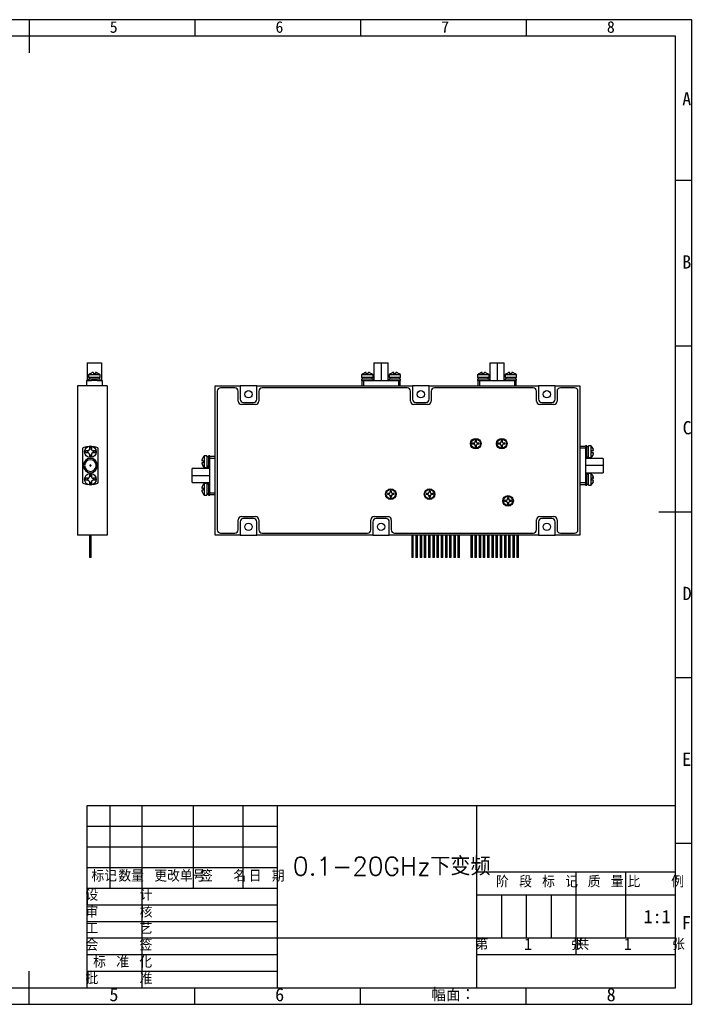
# Model space of a CAD drawing. Header units: millimetres. Extents: x 0 to 420, y 0 to 297.
# Tile 7 of 7: x 217 to 420, y 0 to 297. Entities that reach past the tile are written whole.
import ezdxf

# ---------------------------------------------------------------- set-up
doc = ezdxf.new("R2010")
doc.units = ezdxf.units.MM
doc.linetypes.add('CENTERX2', pattern=[20.32, 12.7, -2.54, 2.54, -2.54])
for name, color, linetype in [('10', 7, 'Continuous'), ('5', 7, 'Continuous'), ('9', 7, 'Continuous'), ('图框文字', 7, 'Continuous')]:
    doc.layers.add(name, color=color, linetype=linetype)
doc.styles.add('SLDTEXTSTYLE0', font='txt', dxfattribs={"bigfont": 'bigfont'})
doc.styles.add('SLDTEXTSTYLE1', font='txt')

msp = doc.modelspace()

# ---------------------------------------------------------------- linework, layer by layer
at = {"color": 7, "linetype": 'Continuous', "lineweight": 25}
for p, q in [((237.573, 193.513), (237.573, 188.213)), ((237.573, 193.513), (241.873, 193.513)), ((241.873, 193.513), (241.873, 188.213)), ((324.058, 193.513), (324.058, 188.213)), ((324.058, 193.513), (326.208, 193.513)), ((326.208, 193.513), (326.208, 188.213)), ((326.208, 193.513), (328.358, 193.513)), ((328.358, 188.213), (328.358, 193.513)), ((359.058, 193.513), (359.058, 188.213)), ((359.058, 193.513), (361.208, 193.513)), ((361.208, 193.513), (361.208, 188.213)), ((361.208, 193.513), (363.358, 193.513)), ((363.358, 188.213), (363.358, 193.513)), ((238.34, 190.15), (238.339, 190.152)), ((238.34, 190.15), (238.923, 190.473)), ((239.423, 190.473), (239.423, 190.15)), ((240.023, 190.473), (240.023, 190.15)), ((240.523, 190.473), (241.107, 190.15)), ((320.674, 190.15), (320.673, 190.152)), ((320.674, 190.15), (321.258, 190.473)), ((321.758, 190.15), (321.758, 190.473)), ((322.358, 190.15), (322.358, 190.473)), ((322.858, 190.473), (323.441, 190.15)), ((328.974, 190.15), (328.973, 190.152)), ((328.974, 190.15), (329.558, 190.473)), ((330.058, 190.15), (330.058, 190.473)), ((330.658, 190.15), (330.658, 190.473)), ((331.158, 190.473), (331.741, 190.15)), ((355.674, 190.15), (355.673, 190.152)), ((355.674, 190.15), (356.258, 190.473)), ((356.758, 190.15), (356.758, 190.473)), ((357.358, 190.15), (357.358, 190.473)), ((357.858, 190.473), (358.441, 190.15)), ((363.974, 190.15), (363.973, 190.152)), ((363.974, 190.15), (364.558, 190.473)), ((365.058, 190.15), (365.058, 190.473)), ((365.658, 190.15), (365.658, 190.473)), ((366.158, 190.473), (366.741, 190.15)), ((237.373, 188.213), (237.373, 186.513)), ((237.373, 188.213), (238.85, 188.213)), ((237.973, 189.913), (237.973, 189.113)), ((241.473, 189.913), (237.973, 189.913)), ((241.473, 189.113), (237.973, 189.113)), ((237.973, 188.563), (237.973, 188.213)), ((241.473, 188.563), (237.973, 188.563)), ((238.223, 189.113), (238.223, 188.563)), ((240.556, 188.213), (238.891, 188.213)), ((240.556, 188.213), (242.073, 188.213)), ((241.223, 188.563), (241.223, 189.113)), ((241.473, 189.113), (241.473, 189.913)), ((241.473, 188.213), (241.473, 188.563)), ((242.073, 188.213), (242.073, 186.513)), ((320.308, 189.913), (320.308, 189.113)), ((323.808, 189.913), (320.308, 189.913)), ((323.808, 189.113), (320.308, 189.113)), ((320.308, 188.563), (320.308, 188.213)), ((323.808, 188.563), (320.308, 188.563)), ((320.518, 188.213), (320.308, 188.213)), ((320.458, 188.213), (320.458, 186.513)), ((320.518, 188.213), (320.96, 188.213)), ((320.558, 189.113), (320.558, 188.563)), ((320.96, 188.213), (320.96, 186.513)), ((320.96, 188.213), (331.455, 188.213)), ((323.558, 188.563), (323.558, 189.113)), ((323.808, 189.113), (323.808, 189.913)), ((323.808, 188.213), (323.808, 188.563)), ((328.608, 189.913), (328.608, 189.113)), ((332.108, 189.913), (328.608, 189.913)), ((332.108, 189.113), (328.608, 189.113)), ((328.608, 188.563), (328.608, 188.213)), ((332.108, 188.563), (328.608, 188.563)), ((328.858, 189.113), (328.858, 188.563)), ((331.455, 188.213), (331.455, 186.513)), ((331.455, 188.213), (331.897, 188.213)), ((331.858, 188.563), (331.858, 189.113)), ((332.108, 188.213), (331.897, 188.213)), ((331.958, 186.513), (331.958, 188.213)), ((332.108, 189.113), (332.108, 189.913)), ((332.108, 188.213), (332.108, 188.563)), ((355.308, 189.913), (355.308, 189.113)), ((358.808, 189.913), (355.308, 189.913)), ((358.808, 189.113), (355.308, 189.113)), ((355.308, 188.563), (355.308, 188.213)), ((358.808, 188.563), (355.308, 188.563)), ((355.518, 188.213), (355.308, 188.213)), ((355.458, 188.213), (355.458, 186.513)), ((355.518, 188.213), (355.96, 188.213)), ((355.558, 189.113), (355.558, 188.563)), ((355.96, 188.213), (355.96, 186.513)), ((355.96, 188.213), (366.455, 188.213)), ((358.558, 188.563), (358.558, 189.113)), ((358.808, 189.113), (358.808, 189.913)), ((358.808, 188.213), (358.808, 188.563)), ((363.608, 189.913), (363.608, 189.113)), ((367.108, 189.913), (363.608, 189.913)), ((367.108, 189.113), (363.608, 189.113)), ((363.608, 188.563), (363.608, 188.213)), ((367.108, 188.563), (363.608, 188.563)), ((363.858, 189.113), (363.858, 188.563)), ((366.455, 188.213), (366.455, 186.513)), ((366.455, 188.213), (366.897, 188.213)), ((366.858, 188.563), (366.858, 189.113)), ((367.108, 188.213), (366.897, 188.213)), ((366.958, 186.513), (366.958, 188.213)), ((367.108, 189.113), (367.108, 189.913)), ((367.108, 188.213), (367.108, 188.563)), ((234.623, 186.513), (234.623, 141.513)), ((243.623, 186.513), (234.623, 186.513)), ((243.623, 186.513), (243.623, 141.513)), ((276.208, 186.513), (283.708, 186.513)), ((276.208, 141.513), (276.208, 186.513)), ((276.808, 184.913), (276.808, 143.113)), ((276.808, 184.913), (276.808, 143.113)), ((282.108, 185.913), (277.808, 185.913)), ((282.108, 185.913), (277.808, 185.913)), ((283.108, 181.913), (283.108, 184.913)), ((283.108, 181.913), (283.108, 184.913)), ((283.708, 186.513), (283.708, 182.513)), ((288.708, 186.513), (283.708, 186.513)), ((288.708, 182.513), (288.708, 186.513)), ((288.708, 186.513), (335.708, 186.513)), ((289.308, 184.913), (289.308, 181.913)), ((289.308, 184.913), (289.308, 181.913)), ((334.108, 185.913), (290.308, 185.913)), ((334.108, 185.913), (290.308, 185.913)), ((335.108, 181.913), (335.108, 184.913)), ((335.108, 181.913), (335.108, 184.913)), ((335.708, 186.513), (335.708, 182.513)), ((340.708, 186.513), (335.708, 186.513)), ((340.708, 182.513), (340.708, 186.513)), ((340.708, 186.513), (373.708, 186.513)), ((341.308, 184.913), (341.308, 181.913)), ((341.308, 184.913), (341.308, 181.913)), ((372.108, 185.913), (342.308, 185.913)), ((372.108, 185.913), (342.308, 185.913)), ((373.108, 181.913), (373.108, 184.913)), ((373.108, 181.913), (373.108, 184.913)), ((373.708, 186.513), (373.708, 182.513)), ((378.708, 186.513), (373.708, 186.513)), ((378.708, 182.513), (378.708, 186.513)), ((378.708, 186.513), (386.208, 186.513)), ((379.308, 184.913), (379.308, 181.913)), ((379.308, 184.913), (379.308, 181.913)), ((384.608, 185.913), (380.308, 185.913)), ((384.608, 185.913), (380.308, 185.913)), ((385.608, 143.113), (385.608, 184.913)), ((385.608, 143.113), (385.608, 184.913)), ((386.208, 186.513), (386.208, 141.513)), ((284.708, 181.513), (287.708, 181.513)), ((336.708, 181.513), (339.708, 181.513)), ((374.708, 181.513), (377.708, 181.513)), ((288.308, 180.913), (284.108, 180.913)), ((288.308, 180.913), (284.108, 180.913)), ((340.308, 180.913), (336.108, 180.913)), ((340.308, 180.913), (336.108, 180.913)), ((378.308, 180.913), (374.108, 180.913)), ((378.308, 180.913), (374.108, 180.913)), ((354.936, 169.663), (354.616, 169.663)), ((354.926, 170.153), (354.626, 170.153)), ((354.626, 170.153), (354.626, 169.763)), ((354.926, 170.153), (354.926, 169.763)), ((362.786, 169.663), (362.466, 169.663)), ((362.776, 170.153), (362.476, 170.153)), ((362.476, 170.153), (362.476, 169.763)), ((362.776, 170.153), (362.776, 169.763)), ((236.173, 167.76), (236.173, 157.265)), ((237.723, 166.963), (237.14, 166.963)), ((237.723, 166.363), (237.14, 166.363)), ((237.623, 166.963), (237.623, 166.363)), ((238.223, 168.046), (238.223, 167.463)), ((238.223, 167.563), (238.823, 167.563)), ((238.823, 168.046), (238.823, 167.463)), ((239.907, 166.963), (239.323, 166.963)), ((239.907, 166.363), (239.323, 166.363)), ((239.423, 166.963), (239.423, 166.363)), ((240.873, 157.265), (240.873, 167.76)), ((354.126, 169.263), (353.735, 169.263)), ((353.735, 169.263), (353.735, 168.963)), ((354.126, 168.963), (353.735, 168.963)), ((354.226, 168.952), (354.226, 169.273)), ((354.936, 168.563), (354.616, 168.563)), ((354.626, 168.463), (354.626, 168.072)), ((354.626, 168.072), (354.926, 168.072)), ((354.926, 168.463), (354.926, 168.072)), ((355.326, 168.952), (355.326, 169.273)), ((355.817, 169.263), (355.426, 169.263)), ((355.817, 168.963), (355.426, 168.963)), ((355.817, 168.963), (355.817, 169.263)), ((361.976, 169.263), (361.585, 169.263)), ((361.585, 169.263), (361.585, 168.963)), ((361.976, 168.963), (361.585, 168.963)), ((362.076, 168.952), (362.076, 169.273)), ((362.786, 168.563), (362.466, 168.563)), ((362.476, 168.463), (362.476, 168.072)), ((362.476, 168.072), (362.776, 168.072)), ((362.776, 168.463), (362.776, 168.072)), ((363.176, 168.952), (363.176, 169.273)), ((363.667, 169.263), (363.276, 169.263)), ((363.667, 168.963), (363.276, 168.963)), ((363.667, 168.963), (363.667, 169.263)), ((387.908, 168.263), (386.208, 168.263)), ((387.908, 167.76), (386.208, 167.76)), ((388.258, 168.413), (387.908, 168.413)), ((387.908, 168.202), (387.908, 168.413)), ((387.908, 168.202), (387.908, 167.76)), ((387.908, 167.76), (387.908, 157.265)), ((388.258, 164.913), (388.258, 168.413)), ((388.808, 168.163), (388.258, 168.163)), ((389.608, 168.413), (388.808, 168.413)), ((388.808, 164.913), (388.808, 168.413)), ((389.608, 164.913), (389.608, 168.413)), ((389.845, 168.046), (389.847, 168.047)), ((389.845, 168.046), (390.168, 167.463)), ((390.168, 166.963), (389.845, 166.963)), ((390.168, 166.363), (389.845, 166.363)), ((238.223, 165.863), (238.223, 165.279)), ((238.223, 165.763), (238.823, 165.763)), ((238.823, 165.863), (238.823, 165.279)), ((272.57, 165.046), (272.247, 164.463)), ((272.57, 163.963), (272.247, 163.963)), ((272.57, 163.363), (272.247, 163.363)), ((273.608, 165.413), (272.808, 165.413)), ((272.808, 165.413), (272.808, 163.663)), ((272.808, 163.663), (272.808, 161.913)), ((273.608, 165.413), (273.608, 163.663)), ((274.158, 165.163), (273.608, 165.163)), ((273.608, 163.663), (273.608, 161.913)), ((274.508, 165.413), (274.158, 165.413)), ((274.158, 165.413), (274.158, 163.663)), ((274.158, 163.663), (274.158, 161.913)), ((274.508, 165.413), (274.508, 165.202)), ((276.208, 165.263), (274.508, 165.263)), ((274.508, 164.76), (274.508, 165.202)), ((274.508, 164.76), (276.208, 164.76)), ((274.508, 154.265), (274.508, 164.76)), ((387.908, 164.913), (388.258, 164.913)), ((393.208, 164.663), (387.908, 164.663)), ((388.258, 165.163), (388.808, 165.163)), ((388.808, 164.913), (389.608, 164.913)), ((390.168, 165.863), (389.845, 165.279)), ((393.208, 164.663), (393.208, 162.513)), ((274.508, 161.663), (269.208, 161.663)), ((269.208, 159.513), (269.208, 161.663)), ((272.247, 162.863), (272.57, 162.279)), ((272.57, 162.279), (272.568, 162.278)), ((272.808, 161.913), (273.608, 161.913)), ((273.608, 162.423), (274.158, 162.423)), ((274.158, 162.202), (273.608, 162.202)), ((273.608, 162.163), (274.158, 162.163)), ((274.158, 161.913), (274.508, 161.913)), ((393.208, 162.513), (387.908, 162.513)), ((393.208, 162.513), (393.208, 160.363)), ((237.723, 158.663), (237.14, 158.663)), ((237.723, 158.063), (237.14, 158.063)), ((237.623, 158.663), (237.623, 158.063)), ((238.223, 159.746), (238.223, 159.163)), ((238.223, 159.263), (238.823, 159.263)), ((238.223, 157.563), (238.223, 156.979)), ((238.223, 157.463), (238.823, 157.463)), ((238.823, 159.746), (238.823, 159.163)), ((238.823, 157.563), (238.823, 156.979)), ((239.907, 158.663), (239.323, 158.663)), ((239.907, 158.063), (239.323, 158.063)), ((239.423, 158.663), (239.423, 158.063)), ((269.208, 159.513), (274.508, 159.513)), ((269.208, 157.363), (269.208, 159.513)), ((387.908, 160.363), (393.208, 160.363)), ((388.258, 160.113), (387.908, 160.113)), ((388.258, 156.613), (388.258, 160.113)), ((388.808, 159.863), (388.258, 159.863)), ((389.608, 160.113), (388.808, 160.113)), ((388.808, 156.613), (388.808, 160.113)), ((389.608, 156.613), (389.608, 160.113)), ((389.845, 159.746), (389.847, 159.747)), ((389.845, 159.746), (390.168, 159.163)), ((390.168, 158.663), (389.845, 158.663)), ((390.168, 158.063), (389.845, 158.063)), ((390.168, 157.563), (389.845, 156.979)), ((269.208, 157.363), (274.508, 157.363)), ((272.57, 156.746), (272.247, 156.163)), ((272.57, 155.663), (272.247, 155.663)), ((272.57, 155.063), (272.247, 155.063)), ((272.247, 154.563), (272.57, 153.979)), ((273.608, 157.113), (272.808, 157.113)), ((272.808, 157.113), (272.808, 155.363)), ((272.808, 155.363), (272.808, 153.613)), ((273.608, 157.113), (273.608, 155.363)), ((274.158, 156.863), (273.608, 156.863)), ((273.608, 155.363), (273.608, 153.613)), ((274.508, 157.113), (274.158, 157.113)), ((274.158, 157.113), (274.158, 155.363)), ((274.158, 155.363), (274.158, 153.613)), ((329.301, 154.928), (329.001, 154.928)), ((329.001, 154.928), (329.001, 154.538)), ((329.301, 154.928), (329.301, 154.538)), ((341.001, 154.928), (340.701, 154.928)), ((340.701, 154.928), (340.701, 154.538)), ((341.001, 154.928), (341.001, 154.538)), ((387.908, 157.265), (386.208, 157.265)), ((386.208, 156.763), (387.908, 156.763)), ((387.908, 157.265), (387.908, 156.823)), ((387.908, 156.613), (387.908, 156.823)), ((387.908, 156.613), (388.258, 156.613)), ((388.258, 156.863), (388.808, 156.863)), ((388.808, 156.613), (389.608, 156.613)), ((272.57, 153.979), (272.568, 153.978)), ((272.808, 153.613), (273.608, 153.613)), ((273.608, 154.123), (274.158, 154.123)), ((274.158, 153.902), (273.608, 153.902)), ((273.608, 153.863), (274.158, 153.863)), ((274.158, 153.613), (274.508, 153.613)), ((274.508, 154.265), (276.208, 154.265)), ((274.508, 153.823), (274.508, 154.265)), ((274.508, 153.823), (274.508, 153.613)), ((274.508, 153.763), (276.208, 153.763)), ((328.501, 154.038), (328.11, 154.038)), ((328.11, 154.038), (328.11, 153.738)), ((328.501, 153.738), (328.11, 153.738)), ((328.601, 153.727), (328.601, 154.048)), ((329.311, 154.438), (328.991, 154.438)), ((329.311, 153.338), (328.991, 153.338)), ((329.001, 153.238), (329.001, 152.847)), ((329.001, 152.847), (329.301, 152.847)), ((329.301, 153.238), (329.301, 152.847)), ((329.701, 153.727), (329.701, 154.048)), ((330.192, 154.038), (329.801, 154.038)), ((330.192, 153.738), (329.801, 153.738)), ((330.192, 153.738), (330.192, 154.038)), ((340.201, 154.038), (339.81, 154.038)), ((339.81, 154.038), (339.81, 153.738)), ((340.201, 153.738), (339.81, 153.738)), ((340.301, 153.727), (340.301, 154.048)), ((341.011, 154.438), (340.691, 154.438)), ((341.011, 153.338), (340.691, 153.338)), ((340.701, 153.238), (340.701, 152.847)), ((340.701, 152.847), (341.001, 152.847)), ((341.001, 153.238), (341.001, 152.847)), ((341.401, 153.727), (341.401, 154.048)), ((341.892, 154.038), (341.501, 154.038)), ((341.892, 153.738), (341.501, 153.738)), ((341.892, 153.738), (341.892, 154.038)), ((363.876, 152), (363.485, 152)), ((363.485, 152), (363.485, 151.7)), ((363.876, 151.7), (363.485, 151.7)), ((363.976, 151.69), (363.976, 152.01)), ((364.686, 152.4), (364.366, 152.4)), ((364.676, 152.891), (364.376, 152.891)), ((364.376, 152.891), (364.376, 152.5)), ((364.676, 152.891), (364.676, 152.5)), ((365.076, 151.69), (365.076, 152.01)), ((365.567, 152), (365.176, 152)), ((365.567, 151.7), (365.176, 151.7)), ((365.567, 151.7), (365.567, 152)), ((364.686, 151.3), (364.366, 151.3)), ((364.376, 151.2), (364.376, 150.809)), ((364.376, 150.809), (364.676, 150.809)), ((364.676, 151.2), (364.676, 150.809)), ((283.108, 143.113), (283.108, 146.113)), ((283.108, 143.113), (283.108, 146.113)), ((284.108, 147.113), (288.308, 147.113)), ((284.108, 147.113), (288.308, 147.113)), ((287.708, 146.513), (284.708, 146.513)), ((289.308, 146.113), (289.308, 143.113)), ((289.308, 146.113), (289.308, 143.113)), ((323.108, 143.113), (323.108, 146.113)), ((323.108, 143.113), (323.108, 146.113)), ((324.108, 147.113), (328.308, 147.113)), ((324.108, 147.113), (328.308, 147.113)), ((327.708, 146.513), (324.708, 146.513)), ((329.308, 146.113), (329.308, 143.113)), ((329.308, 146.113), (329.308, 143.113)), ((373.108, 143.113), (373.108, 146.113)), ((373.108, 143.113), (373.108, 146.113)), ((374.108, 147.113), (378.308, 147.113)), ((374.108, 147.113), (378.308, 147.113)), ((377.708, 146.513), (374.708, 146.513)), ((379.308, 146.113), (379.308, 143.113)), ((379.308, 146.113), (379.308, 143.113)), ((283.708, 145.513), (283.708, 141.513)), ((288.708, 141.513), (288.708, 145.513)), ((323.708, 145.513), (323.708, 141.513)), ((328.708, 141.513), (328.708, 145.513)), ((373.708, 145.513), (373.708, 141.513)), ((378.708, 141.513), (378.708, 145.513)), ((243.623, 141.513), (234.623, 141.513)), ((238.273, 141.513), (238.273, 134.813)), ((238.773, 134.813), (238.773, 141.513)), ((283.708, 141.513), (276.208, 141.513)), ((277.808, 142.113), (282.108, 142.113)), ((277.808, 142.113), (282.108, 142.113)), ((283.708, 141.513), (288.708, 141.513)), ((323.708, 141.513), (288.708, 141.513)), ((290.308, 142.113), (322.108, 142.113)), ((290.308, 142.113), (322.108, 142.113)), ((323.708, 141.513), (328.708, 141.513)), ((373.708, 141.513), (328.708, 141.513)), ((330.308, 142.113), (372.108, 142.113)), ((330.308, 142.113), (372.108, 142.113)), ((335.449, 141.513), (335.449, 134.813)), ((335.949, 134.813), (335.949, 141.513)), ((336.719, 141.513), (336.719, 134.813)), ((337.219, 134.813), (337.219, 141.513)), ((337.989, 141.513), (337.989, 134.813)), ((338.489, 134.813), (338.489, 141.513)), ((339.259, 141.513), (339.259, 134.813)), ((339.759, 134.813), (339.759, 141.513)), ((340.529, 141.513), (340.529, 134.813)), ((341.029, 134.813), (341.029, 141.513)), ((341.799, 141.513), (341.799, 134.813)), ((342.299, 134.813), (342.299, 141.513)), ((343.069, 141.513), (343.069, 134.813)), ((343.569, 134.813), (343.569, 141.513)), ((344.339, 141.513), (344.339, 134.813)), ((344.839, 134.813), (344.839, 141.513)), ((345.609, 141.513), (345.609, 134.813)), ((346.109, 134.813), (346.109, 141.513)), ((346.879, 141.513), (346.879, 134.813)), ((347.379, 134.813), (347.379, 141.513)), ((348.149, 141.513), (348.149, 134.813)), ((348.649, 134.813), (348.649, 141.513)), ((349.419, 141.513), (349.419, 134.813)), ((349.919, 134.813), (349.919, 141.513)), ((353.254, 141.513), (353.254, 134.813)), ((353.754, 134.813), (353.754, 141.513)), ((354.524, 141.513), (354.524, 134.813)), ((355.024, 134.813), (355.024, 141.513)), ((355.794, 141.513), (355.794, 134.813)), ((356.294, 134.813), (356.294, 141.513)), ((357.064, 141.513), (357.064, 134.813)), ((357.564, 134.813), (357.564, 141.513)), ((358.334, 141.513), (358.334, 134.813)), ((358.834, 134.813), (358.834, 141.513)), ((359.604, 141.513), (359.604, 134.813)), ((360.104, 134.813), (360.104, 141.513)), ((360.874, 141.513), (360.874, 134.813)), ((361.374, 134.813), (361.374, 141.513)), ((362.144, 141.513), (362.144, 134.813)), ((362.644, 134.813), (362.644, 141.513)), ((363.414, 141.513), (363.414, 134.813)), ((363.914, 134.813), (363.914, 141.513)), ((364.684, 141.513), (364.684, 134.813)), ((365.184, 134.813), (365.184, 141.513)), ((365.954, 141.513), (365.954, 134.813)), ((366.454, 134.813), (366.454, 141.513)), ((367.224, 141.513), (367.224, 134.813)), ((367.724, 134.813), (367.724, 141.513)), ((373.708, 141.513), (378.708, 141.513)), ((386.208, 141.513), (378.708, 141.513)), ((380.308, 142.113), (384.608, 142.113)), ((380.308, 142.113), (384.608, 142.113)), ((238.523, 134.813), (238.273, 134.813)), ((238.773, 134.813), (238.523, 134.813)), ((335.949, 134.813), (335.449, 134.813)), ((337.219, 134.813), (336.719, 134.813)), ((338.489, 134.813), (337.989, 134.813)), ((339.759, 134.813), (339.259, 134.813)), ((341.029, 134.813), (340.529, 134.813)), ((342.299, 134.813), (341.799, 134.813)), ((343.569, 134.813), (343.069, 134.813)), ((344.839, 134.813), (344.339, 134.813)), ((346.109, 134.813), (345.609, 134.813)), ((347.379, 134.813), (346.879, 134.813)), ((348.649, 134.813), (348.149, 134.813)), ((349.919, 134.813), (349.419, 134.813)), ((353.754, 134.813), (353.254, 134.813)), ((355.024, 134.813), (354.524, 134.813)), ((356.294, 134.813), (355.794, 134.813)), ((357.564, 134.813), (357.064, 134.813)), ((358.834, 134.813), (358.334, 134.813)), ((360.104, 134.813), (359.604, 134.813)), ((361.374, 134.813), (360.874, 134.813)), ((362.644, 134.813), (362.144, 134.813)), ((363.914, 134.813), (363.414, 134.813)), ((365.184, 134.813), (364.684, 134.813)), ((366.454, 134.813), (365.954, 134.813)), ((367.724, 134.813), (367.224, 134.813))]:
    msp.add_line(p, q, dxfattribs=at)
for centre, radius in [((286.208, 184.013), 1.1), ((338.208, 184.013), 1.1), ((376.208, 184.013), 1.1), ((354.776, 169.113), 1.6), ((354.776, 169.113), 1.4), ((362.626, 169.113), 1.6), ((362.626, 169.113), 1.4), ((238.523, 166.663), 1.75), ((238.523, 158.363), 1.75), ((329.151, 153.888), 1.6), ((329.151, 153.888), 1.4), ((340.851, 153.888), 1.6), ((340.851, 153.888), 1.4), ((364.526, 151.85), 1.6), ((364.526, 151.85), 1.4), ((286.208, 144.013), 1.1), ((326.208, 144.013), 1.1), ((376.208, 144.013), 1.1)]:
    msp.add_circle(centre, radius, dxfattribs=at)
for centre, radius, start, end in [((241.305, 185.587), 5.46, 122.9874, 127.59844), ((238.142, 185.587), 5.46, 52.40156, 56.97349), ((323.639, 185.587), 5.46, 122.9874, 127.59844), ((320.476, 185.587), 5.46, 52.40156, 56.97349), ((331.939, 185.587), 5.46, 122.9874, 127.59844), ((328.776, 185.587), 5.46, 52.40156, 56.97349), ((358.639, 185.587), 5.46, 122.9874, 127.59844), ((355.476, 185.587), 5.46, 52.40156, 56.97349), ((366.939, 185.587), 5.46, 122.9874, 127.59844), ((363.776, 185.587), 5.46, 52.40156, 56.97349), ((277.808, 184.913), 1, 90, 180), ((277.808, 184.913), 1, 90, 180), ((282.108, 184.913), 1, 0.00001, 90), ((282.108, 184.913), 1, 0.00001, 90), ((290.308, 184.913), 1, 90, 180), ((290.308, 184.913), 1, 90, 180), ((334.108, 184.913), 1, 0.00001, 90), ((334.108, 184.913), 1, 0.00001, 90), ((342.308, 184.913), 1, 90, 180), ((342.308, 184.913), 1, 90, 180), ((372.108, 184.913), 1, 0.00001, 90), ((372.108, 184.913), 1, 0.00001, 90), ((380.308, 184.913), 1, 90, 180), ((380.308, 184.913), 1, 90, 180), ((384.608, 184.913), 1, 0, 90), ((384.608, 184.913), 1, 0, 90), ((284.108, 181.913), 1, 180.00001, 270), ((284.108, 181.913), 1, 180.00001, 270), ((284.708, 182.513), 1, 180.00001, 270), ((287.708, 182.513), 1, 270, 0), ((288.308, 181.913), 1, 270, 0), ((288.308, 181.913), 1, 270, 0), ((336.108, 181.913), 1, 180.00001, 270), ((336.108, 181.913), 1, 180.00001, 270), ((336.708, 182.513), 1, 180.00001, 270), ((339.708, 182.513), 1, 270, 0), ((340.308, 181.913), 1, 270, 0), ((340.308, 181.913), 1, 270, 0), ((374.108, 181.913), 1, 180.00001, 270), ((374.108, 181.913), 1, 180.00001, 270), ((374.708, 182.513), 1, 180.00001, 270), ((377.708, 182.513), 1, 270, 0), ((378.308, 181.913), 1, 270, 0), ((378.308, 181.913), 1, 270, 0), ((354.126, 169.763), 0.5, 270, 0), ((355.426, 169.763), 0.5, 180, 270), ((361.976, 169.763), 0.5, 270, 0), ((363.276, 169.763), 0.5, 180, 270), ((238.523, 162.513), 5.75, 98.32175, 114.12292), ((238.523, 162.513), 5.75, 65.87708, 81.67825), ((354.126, 168.463), 0.5, 0, 90), ((355.426, 168.463), 0.5, 90, 180), ((361.976, 168.463), 0.5, 0, 90), ((363.276, 168.463), 0.5, 90, 180), ((385.282, 165.081), 5.46, 32.9874, 37.59844), ((238.523, 162.513), 2.15, 0, 180), ((238.523, 162.513), 1.75, 0, 180), ((277.133, 162.081), 5.46, 142.40156, 146.97349), ((385.282, 168.244), 5.46, 322.40156, 326.97349), ((238.523, 162.513), 2.15, 180, 0), ((238.523, 162.513), 1.75, 180, 0), ((238.523, 162.513), 0.19, 0, 180), ((238.523, 162.513), 0.19, 180, 0), ((277.133, 165.244), 5.46, 212.9874, 217.59844), ((385.282, 156.781), 5.46, 32.9874, 37.59844), ((238.523, 162.513), 5.75, 245.87708, 261.67825), ((238.523, 162.513), 5.75, 278.32175, 294.12292), ((277.133, 153.781), 5.46, 142.40156, 146.97349), ((328.501, 154.538), 0.5, 270, 0), ((329.801, 154.538), 0.5, 180, 270), ((340.201, 154.538), 0.5, 270, 0), ((341.501, 154.538), 0.5, 180, 270), ((385.282, 159.944), 5.46, 322.40156, 326.97349), ((277.133, 156.944), 5.46, 212.9874, 217.59844), ((328.501, 153.238), 0.5, 0, 90), ((329.801, 153.238), 0.5, 90, 180), ((340.201, 153.238), 0.5, 0, 90), ((341.501, 153.238), 0.5, 90, 180), ((363.876, 152.5), 0.5, 270, 0), ((363.876, 151.2), 0.5, 0, 90), ((365.176, 152.5), 0.5, 180, 270), ((365.176, 151.2), 0.5, 90, 180), ((284.108, 146.113), 1, 90, 179.99999), ((284.108, 146.113), 1, 90, 179.99999), ((284.708, 145.513), 1, 90, 179.99999), ((287.708, 145.513), 1, 0, 90), ((288.308, 146.113), 1, 0, 90), ((288.308, 146.113), 1, 0, 90), ((324.108, 146.113), 1, 90, 179.99999), ((324.108, 146.113), 1, 90, 179.99999), ((324.708, 145.513), 1, 90, 179.99999), ((327.708, 145.513), 1, 0, 90), ((328.308, 146.113), 1, 0, 90), ((328.308, 146.113), 1, 0, 90), ((374.108, 146.113), 1, 90, 179.99999), ((374.108, 146.113), 1, 90, 179.99999), ((374.708, 145.513), 1, 90, 179.99999), ((377.708, 145.513), 1, 0, 90), ((378.308, 146.113), 1, 0, 90), ((378.308, 146.113), 1, 0, 90), ((277.808, 143.113), 1, 180, 270), ((277.808, 143.113), 1, 180, 270), ((282.108, 143.113), 1, 270, 359.99999), ((282.108, 143.113), 1, 270, 359.99999), ((290.308, 143.113), 1, 180, 270), ((290.308, 143.113), 1, 180, 270), ((322.108, 143.113), 1, 270, 359.99999), ((322.108, 143.113), 1, 270, 359.99999), ((330.308, 143.113), 1, 180, 270), ((330.308, 143.113), 1, 180, 270), ((372.108, 143.113), 1, 270, 359.99999), ((372.108, 143.113), 1, 270, 359.99999), ((380.308, 143.113), 1, 180, 270), ((380.308, 143.113), 1, 180, 270), ((384.608, 143.113), 1, 270, 0), ((384.608, 143.113), 1, 270, 0)]:
    msp.add_arc(centre, radius, start, end, dxfattribs=at)
for points, knots in [([(239.423, 190.473), (239.419, 190.497), (239.41, 190.54), (239.339, 190.578), (239.239, 190.581), (239.117, 190.553), (239.01, 190.513), (238.945, 190.483), (238.923, 190.473)], [0, 0, 0, 0, 0.21386219, 0.39363364, 0.57421705, 0.73690298, 0.91200146, 1, 1, 1, 1]), ([(240.023, 190.15), (239.831, 190.161), (239.63, 190.171), (239.432, 190.151), (239.423, 190.15)], [0, 0, 0, 0, 0.9587009, 1, 1, 1, 1]), ([(240.523, 190.473), (240.47, 190.497), (240.371, 190.54), (240.233, 190.578), (240.127, 190.581), (240.056, 190.553), (240.027, 190.513), (240.024, 190.483), (240.023, 190.473)], [0, 0, 0, 0, 0.2138622, 0.3936336, 0.574217, 0.736903, 0.9120015, 1, 1, 1, 1]), ([(241.108, 190.152), (241.111, 190.156), (241.114, 190.161), (241.108, 190.151), (241.107, 190.15)], [0, 0, 0, 0, 0.9174165, 1, 1, 1, 1]), ([(321.758, 190.473), (321.753, 190.497), (321.744, 190.54), (321.673, 190.578), (321.573, 190.581), (321.451, 190.553), (321.345, 190.513), (321.279, 190.483), (321.258, 190.473)], [0, 0, 0, 0, 0.2138622, 0.3936336, 0.574217, 0.736903, 0.9120015, 1, 1, 1, 1]), ([(322.358, 190.15), (322.165, 190.161), (321.965, 190.171), (321.766, 190.151), (321.758, 190.15)], [0, 0, 0, 0, 0.9587009, 1, 1, 1, 1]), ([(322.858, 190.473), (322.804, 190.497), (322.705, 190.54), (322.567, 190.578), (322.461, 190.581), (322.39, 190.553), (322.361, 190.513), (322.358, 190.483), (322.358, 190.473)], [0, 0, 0, 0, 0.21386219, 0.39363364, 0.57421705, 0.73690298, 0.91200146, 1, 1, 1, 1]), ([(323.442, 190.152), (323.445, 190.156), (323.448, 190.161), (323.442, 190.151), (323.441, 190.15)], [0, 0, 0, 0, 0.9174165, 1, 1, 1, 1]), ([(330.058, 190.473), (330.053, 190.497), (330.044, 190.54), (329.973, 190.578), (329.873, 190.581), (329.751, 190.553), (329.645, 190.513), (329.579, 190.483), (329.558, 190.473)], [0, 0, 0, 0, 0.2138622, 0.3936336, 0.574217, 0.736903, 0.9120015, 1, 1, 1, 1]), ([(330.658, 190.15), (330.465, 190.161), (330.265, 190.171), (330.066, 190.151), (330.058, 190.15)], [0, 0, 0, 0, 0.9587009, 1, 1, 1, 1]), ([(331.158, 190.473), (331.104, 190.497), (331.005, 190.54), (330.867, 190.578), (330.761, 190.581), (330.69, 190.553), (330.661, 190.513), (330.658, 190.483), (330.658, 190.473)], [0, 0, 0, 0, 0.2138622, 0.3936336, 0.574217, 0.736903, 0.9120015, 1, 1, 1, 1]), ([(331.742, 190.152), (331.745, 190.156), (331.748, 190.161), (331.742, 190.151), (331.741, 190.15)], [0, 0, 0, 0, 0.9174165, 1, 1, 1, 1]), ([(356.758, 190.473), (356.753, 190.497), (356.744, 190.54), (356.673, 190.578), (356.573, 190.581), (356.451, 190.553), (356.345, 190.513), (356.279, 190.483), (356.258, 190.473)], [0, 0, 0, 0, 0.21386219, 0.39363364, 0.57421705, 0.73690298, 0.91200146, 1, 1, 1, 1]), ([(357.358, 190.15), (357.165, 190.161), (356.965, 190.171), (356.766, 190.151), (356.758, 190.15)], [0, 0, 0, 0, 0.9587009, 1, 1, 1, 1]), ([(357.858, 190.473), (357.804, 190.497), (357.705, 190.54), (357.567, 190.578), (357.461, 190.581), (357.39, 190.553), (357.361, 190.513), (357.358, 190.483), (357.358, 190.473)], [0, 0, 0, 0, 0.2138622, 0.3936336, 0.574217, 0.736903, 0.9120015, 1, 1, 1, 1]), ([(358.442, 190.152), (358.445, 190.156), (358.448, 190.161), (358.442, 190.151), (358.441, 190.15)], [0, 0, 0, 0, 0.9174165, 1, 1, 1, 1]), ([(365.058, 190.473), (365.053, 190.497), (365.044, 190.54), (364.973, 190.578), (364.873, 190.581), (364.751, 190.553), (364.645, 190.513), (364.579, 190.483), (364.558, 190.473)], [0, 0, 0, 0, 0.2138622, 0.3936336, 0.574217, 0.736903, 0.9120015, 1, 1, 1, 1]), ([(365.658, 190.15), (365.465, 190.161), (365.265, 190.171), (365.066, 190.151), (365.058, 190.15)], [0, 0, 0, 0, 0.9587009, 1, 1, 1, 1]), ([(366.158, 190.473), (366.104, 190.497), (366.005, 190.54), (365.867, 190.578), (365.761, 190.581), (365.69, 190.553), (365.661, 190.513), (365.658, 190.483), (365.658, 190.473)], [0, 0, 0, 0, 0.21386219, 0.39363364, 0.57421705, 0.73690298, 0.91200146, 1, 1, 1, 1]), ([(366.742, 190.152), (366.745, 190.156), (366.748, 190.161), (366.742, 190.151), (366.741, 190.15)], [0, 0, 0, 0, 0.9174165, 1, 1, 1, 1]), ([(237.14, 166.363), (237.134, 166.555), (237.128, 166.756), (237.139, 166.954), (237.14, 166.963)], [0, 0, 0, 0, 0.9587009, 1, 1, 1, 1]), ([(237.723, 166.963), (237.777, 166.967), (237.876, 166.976), (238.014, 167.047), (238.12, 167.147), (238.191, 167.269), (238.22, 167.376), (238.223, 167.441), (238.223, 167.463)], [0, 0, 0, 0, 0.2138622, 0.3936336, 0.574217, 0.736903, 0.9120015, 1, 1, 1, 1]), ([(238.223, 165.863), (238.219, 165.916), (238.21, 166.015), (238.139, 166.153), (238.039, 166.259), (237.917, 166.33), (237.81, 166.359), (237.745, 166.362), (237.723, 166.363)], [0, 0, 0, 0, 0.21386219, 0.39363364, 0.57421705, 0.73690298, 0.91200146, 1, 1, 1, 1]), ([(238.223, 168.046), (238.416, 168.052), (238.616, 168.058), (238.815, 168.047), (238.823, 168.046)], [0, 0, 0, 0, 0.9587009, 1, 1, 1, 1]), ([(238.823, 167.463), (238.828, 167.409), (238.837, 167.31), (238.908, 167.172), (239.008, 167.066), (239.13, 166.995), (239.236, 166.966), (239.302, 166.963), (239.323, 166.963)], [0, 0, 0, 0, 0.2138622, 0.3936336, 0.574217, 0.736903, 0.9120015, 1, 1, 1, 1]), ([(239.323, 166.363), (239.27, 166.358), (239.171, 166.349), (239.033, 166.278), (238.927, 166.178), (238.856, 166.056), (238.827, 165.95), (238.824, 165.884), (238.823, 165.863)], [0, 0, 0, 0, 0.2138622, 0.3936336, 0.574217, 0.736903, 0.9120015, 1, 1, 1, 1]), ([(239.907, 166.963), (239.913, 166.77), (239.919, 166.57), (239.908, 166.371), (239.907, 166.363)], [0, 0, 0, 0, 0.9587009, 1, 1, 1, 1]), ([(389.845, 166.363), (389.856, 166.555), (389.866, 166.756), (389.846, 166.954), (389.845, 166.963)], [0, 0, 0, 0, 0.9587009, 1, 1, 1, 1]), ([(390.168, 166.963), (390.192, 166.967), (390.235, 166.976), (390.273, 167.047), (390.276, 167.147), (390.248, 167.269), (390.208, 167.376), (390.178, 167.441), (390.168, 167.463)], [0, 0, 0, 0, 0.2138622, 0.3936336, 0.574217, 0.736903, 0.9120015, 1, 1, 1, 1]), ([(390.168, 165.863), (390.192, 165.916), (390.235, 166.015), (390.273, 166.153), (390.276, 166.259), (390.248, 166.33), (390.208, 166.359), (390.178, 166.362), (390.168, 166.363)], [0, 0, 0, 0, 0.21386219, 0.39363364, 0.57421705, 0.73690298, 0.91200146, 1, 1, 1, 1]), ([(238.823, 165.279), (238.631, 165.273), (238.43, 165.267), (238.232, 165.278), (238.223, 165.279)], [0, 0, 0, 0, 0.9587009, 1, 1, 1, 1]), ([(272.247, 164.463), (272.223, 164.409), (272.18, 164.31), (272.143, 164.172), (272.139, 164.066), (272.168, 163.995), (272.207, 163.966), (272.237, 163.963), (272.247, 163.963)], [0, 0, 0, 0, 0.2138622, 0.3936336, 0.574217, 0.736903, 0.9120015, 1, 1, 1, 1]), ([(272.247, 163.363), (272.223, 163.358), (272.18, 163.349), (272.143, 163.278), (272.139, 163.178), (272.168, 163.056), (272.207, 162.95), (272.237, 162.884), (272.247, 162.863)], [0, 0, 0, 0, 0.2138622, 0.3936336, 0.574217, 0.736903, 0.9120015, 1, 1, 1, 1]), ([(272.57, 163.963), (272.56, 163.77), (272.549, 163.57), (272.569, 163.371), (272.57, 163.363)], [0, 0, 0, 0, 0.9587009, 1, 1, 1, 1]), ([(272.568, 165.047), (272.564, 165.05), (272.559, 165.053), (272.569, 165.047), (272.57, 165.046)], [0, 0, 0, 0, 0.9174165, 1, 1, 1, 1]), ([(389.847, 165.278), (389.851, 165.275), (389.856, 165.273), (389.846, 165.278), (389.845, 165.279)], [0, 0, 0, 0, 0.91741645, 1, 1, 1, 1]), ([(237.14, 158.063), (237.134, 158.255), (237.128, 158.456), (237.139, 158.654), (237.14, 158.663)], [0, 0, 0, 0, 0.9587009, 1, 1, 1, 1]), ([(237.723, 158.663), (237.777, 158.667), (237.876, 158.676), (238.014, 158.747), (238.12, 158.847), (238.191, 158.969), (238.22, 159.076), (238.223, 159.141), (238.223, 159.163)], [0, 0, 0, 0, 0.21386219, 0.39363364, 0.57421705, 0.73690298, 0.91200146, 1, 1, 1, 1]), ([(238.223, 157.563), (238.219, 157.616), (238.21, 157.715), (238.139, 157.853), (238.039, 157.959), (237.917, 158.03), (237.81, 158.059), (237.745, 158.062), (237.723, 158.063)], [0, 0, 0, 0, 0.2138622, 0.3936336, 0.574217, 0.736903, 0.9120015, 1, 1, 1, 1]), ([(238.223, 159.746), (238.416, 159.752), (238.616, 159.758), (238.815, 159.747), (238.823, 159.746)], [0, 0, 0, 0, 0.9587009, 1, 1, 1, 1]), ([(238.823, 159.163), (238.828, 159.109), (238.837, 159.01), (238.908, 158.872), (239.008, 158.766), (239.13, 158.695), (239.236, 158.666), (239.302, 158.663), (239.323, 158.663)], [0, 0, 0, 0, 0.2138622, 0.3936336, 0.574217, 0.736903, 0.9120015, 1, 1, 1, 1]), ([(239.323, 158.063), (239.27, 158.058), (239.171, 158.049), (239.033, 157.978), (238.927, 157.878), (238.856, 157.756), (238.827, 157.65), (238.824, 157.584), (238.823, 157.563)], [0, 0, 0, 0, 0.2138622, 0.3936336, 0.574217, 0.736903, 0.9120015, 1, 1, 1, 1]), ([(239.907, 158.663), (239.913, 158.47), (239.919, 158.27), (239.908, 158.071), (239.907, 158.063)], [0, 0, 0, 0, 0.9587009, 1, 1, 1, 1]), ([(389.845, 158.063), (389.856, 158.255), (389.866, 158.456), (389.846, 158.654), (389.845, 158.663)], [0, 0, 0, 0, 0.9587009, 1, 1, 1, 1]), ([(390.168, 158.663), (390.192, 158.667), (390.235, 158.676), (390.273, 158.747), (390.276, 158.847), (390.248, 158.969), (390.208, 159.076), (390.178, 159.141), (390.168, 159.163)], [0, 0, 0, 0, 0.21386219, 0.39363364, 0.57421705, 0.73690298, 0.91200146, 1, 1, 1, 1]), ([(390.168, 157.563), (390.192, 157.616), (390.235, 157.715), (390.273, 157.853), (390.276, 157.959), (390.248, 158.03), (390.208, 158.059), (390.178, 158.062), (390.168, 158.063)], [0, 0, 0, 0, 0.2138622, 0.3936336, 0.574217, 0.736903, 0.9120015, 1, 1, 1, 1]), ([(238.823, 156.979), (238.631, 156.973), (238.43, 156.967), (238.232, 156.978), (238.223, 156.979)], [0, 0, 0, 0, 0.9587009, 1, 1, 1, 1]), ([(272.247, 156.163), (272.223, 156.109), (272.18, 156.01), (272.143, 155.872), (272.139, 155.766), (272.168, 155.695), (272.207, 155.666), (272.237, 155.663), (272.247, 155.663)], [0, 0, 0, 0, 0.2138622, 0.3936336, 0.574217, 0.736903, 0.9120015, 1, 1, 1, 1]), ([(272.247, 155.063), (272.223, 155.058), (272.18, 155.049), (272.143, 154.978), (272.139, 154.878), (272.168, 154.756), (272.207, 154.65), (272.237, 154.584), (272.247, 154.563)], [0, 0, 0, 0, 0.2138622, 0.3936336, 0.574217, 0.736903, 0.9120015, 1, 1, 1, 1]), ([(272.57, 155.663), (272.56, 155.47), (272.549, 155.27), (272.569, 155.071), (272.57, 155.063)], [0, 0, 0, 0, 0.9587009, 1, 1, 1, 1]), ([(272.568, 156.747), (272.564, 156.75), (272.559, 156.753), (272.569, 156.747), (272.57, 156.746)], [0, 0, 0, 0, 0.9174165, 1, 1, 1, 1]), ([(389.847, 156.978), (389.851, 156.975), (389.856, 156.973), (389.846, 156.978), (389.845, 156.979)], [0, 0, 0, 0, 0.91741645, 1, 1, 1, 1])]:
    msp.add_open_spline(points, degree=3, knots=knots, dxfattribs=at)
at = {"layer": '10'}
for p, q in [((237.5, 5), (237.5, 60)), ((237.5, 60), (415, 60)), ((244.5, 35), (244.5, 60)), ((254, 60), (254, 5)), ((269.5, 60), (269.5, 35)), ((284.5, 60), (284.5, 35)), ((295, 5), (295, 60)), ((355, 60), (355, 5)), ((237.5, 53.75), (295, 53.75)), ((237.5, 47.5), (295, 47.5)), ((237.5, 41.25), (295, 41.25)), ((355, 40), (415, 40)), ((385, 40), (385, 15)), ((400, 40), (400, 20.019)), ((237.5, 35), (295, 35)), ((355, 33), (415, 33)), ((362.5, 33), (362.5, 20.019)), ((370, 33), (370, 20.019)), ((237.5, 30.006), (295, 30.006)), ((237.5, 25.013), (295, 25.013)), ((237.5, 20.019), (295, 20.019)), ((295, 20.019), (415, 20.019)), ((237.5, 15.026), (295, 15.026)), ((355, 15), (415, 15)), ((237.5, 10.032), (295, 10.032))]:
    msp.add_line(p, q, dxfattribs=at)
at = {"layer": '5', "lineweight": 25}
for p, q in [((220, 297), (220, 287)), ((420, 148.5), (410, 148.5)), ((220, 0), (220, 10))]:
    msp.add_line(p, q, dxfattribs=at)
at = {"layer": '5'}
for p, q in [((270, 297), (270, 292)), ((320, 297), (320, 292)), ((370, 297), (370, 292)), ((420, 248.5), (415, 248.5)), ((420, 198.5), (415, 198.5)), ((420, 98.5), (415, 98.5)), ((420, 48.5), (415, 48.5)), ((270, 0), (270, 5)), ((320, 0), (320, 5)), ((370, 0), (370, 5))]:
    msp.add_line(p, q, dxfattribs=at)
at = {"layer": '5', "color": 7, "lineweight": 25}
for p, q in [((415, 292), (25, 292)), ((415, 5), (415, 292)), ((0, 5), (415, 5))]:
    msp.add_line(p, q, dxfattribs=at)
at = {"layer": '5', "linetype": 'CENTERX2'}
msp.add_line((237.5, 35), (237.5, 30.006), dxfattribs=at)
at = {"layer": '9', "color": 7}
for p, q in [((420, 297), (0, 297)), ((420, 148.5), (420, 297)), ((420, 0), (420, 148.5)), ((0, 0), (420, 0))]:
    msp.add_line(p, q, dxfattribs=at)
at = {"layer": '图框文字'}
msp.add_line((377.5, 33), (377.5, 20.019), dxfattribs=at)

# ---------------------------------------------------------------- texts
at = {"layer": '10'}
for s, insert, char_height, attachment_point, style in [('5', (245.544, 296.552), 3.5, 2, 'SLDTEXTSTYLE1'), ('6', (295.547, 296.552), 3.5, 2, 'SLDTEXTSTYLE1'), ('7', (345.547, 296.552), 3.5, 2, 'SLDTEXTSTYLE1'), ('8', (395.547, 296.552), 3.5, 2, 'SLDTEXTSTYLE1'), ('A', (418.437, 275.12), 4, 2, 'SLDTEXTSTYLE1'), ('B', (418.437, 225.928), 4, 2, 'SLDTEXTSTYLE1'), ('C', (418.56, 175.928), 4, 2, 'SLDTEXTSTYLE1'), ('D', (418.562, 125.928), 4, 2, 'SLDTEXTSTYLE1'), ('E', (418.435, 75.928), 4, 2, 'SLDTEXTSTYLE1'), ('0.1-20GHz下变频', (329.42, 44.399), 5.5, 2, 'SLDTEXTSTYLE0'), ('F', (418.328, 26.62), 4, 2, 'SLDTEXTSTYLE1'), ('1', (369.372, 19.908), 3.5, 1, 'SLDTEXTSTYLE1'), ('1', (399.48, 19.908), 3.5, 1, 'SLDTEXTSTYLE1'), ('5', (245.622, 4.928), 4, 2, 'SLDTEXTSTYLE1'), ('6', (295.625, 4.928), 4, 2, 'SLDTEXTSTYLE1'), ('幅面：', (348, 4.928), 4, 2, 'SLDTEXTSTYLE0'), ('8', (395.625, 4.928), 4, 2, 'SLDTEXTSTYLE1')]:
    msp.add_mtext(s, dxfattribs=dict(at, insert=insert, char_height=char_height, attachment_point=attachment_point, style=style))
at = {"layer": '10', "color": 7, "char_height": 3.5, "attachment_point": 2, "style": 'SLDTEXTSTYLE0'}
for s, insert in [('标记', (242.697, 40.488)), ('数量', (250.815, 40.488)), ('更改单号', (265.501, 40.488)), ('签  名', (278.556, 40.488)), ('日 期', (291.682, 40.488)), ('阶 段 标 记', (373.262, 38.753)), ('质 量', (393.974, 38.753)), ('比   例', (409.089, 38.753)), ('设    计', (247.122, 34.738)), ('审    核', (247.143, 29.667)), ('工    艺', (247.145, 24.658)), ('会    签', (247.114, 19.642)), ('第        张', (371.008, 19.894)), ('共        张', (401.534, 19.894)), ('标 准 化', (248.249, 14.529)), ('批    准', (247.125, 9.552))]:
    msp.add_mtext(s, dxfattribs=dict(at, insert=insert))
at = {"layer": '图框文字', "insert": (405.419, 28.469), "char_height": 4, "attachment_point": 1, "style": 'SLDTEXTSTYLE1'}
msp.add_mtext('1:1', dxfattribs=at)

doc.saveas('drawing.dxf')
